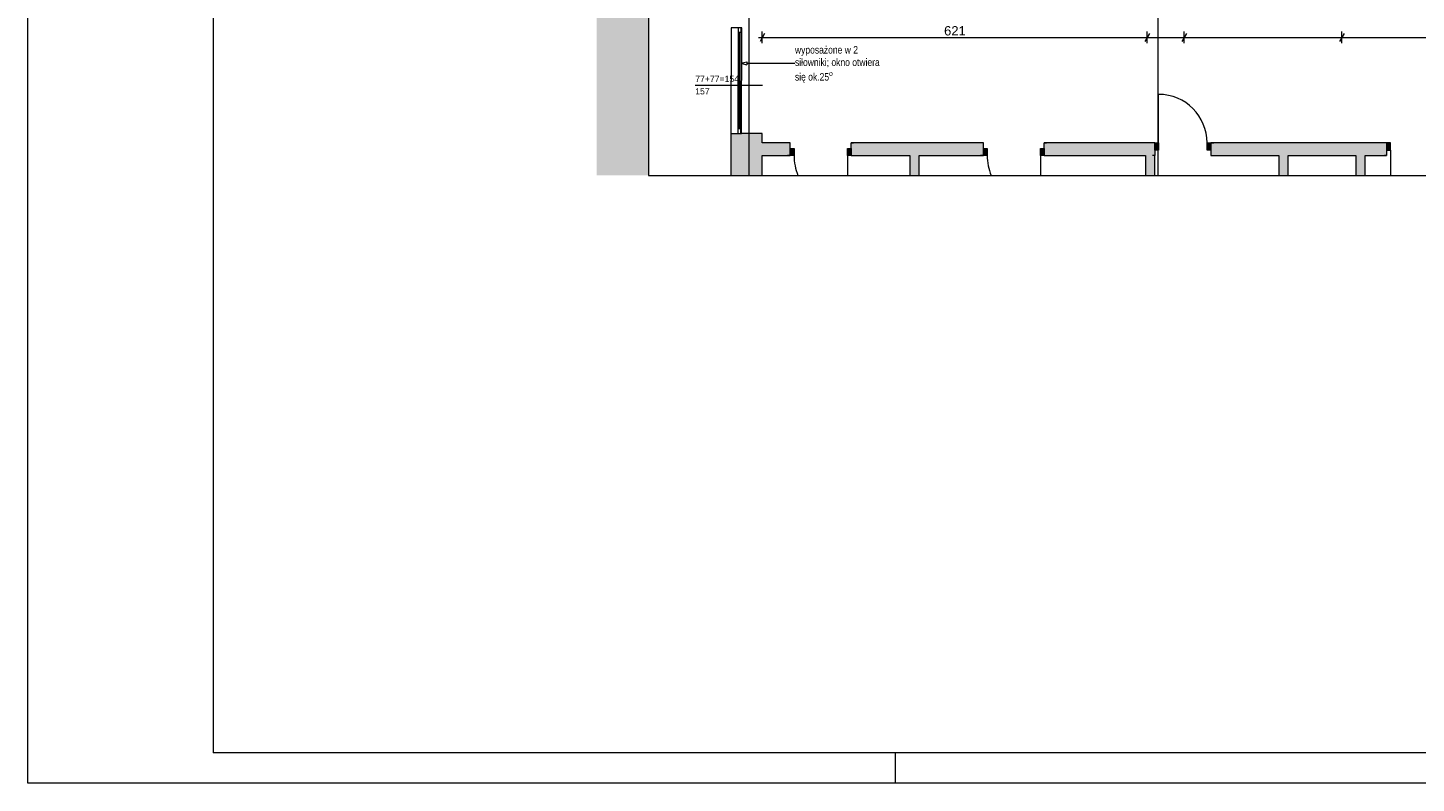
# Paper-space layout 'A-07 INWENTARYZACJA - PIĘTRO 4' of a CAD drawing. Header units: millimetres. Extents: x 0 to 500, y 0 to 350.
# Tile 1 of 13: x 0 to 224, y 0 to 122. Entities that reach past the tile are written whole.
import ezdxf
from ezdxf.xclip import XClip

# ---------------------------------------------------------------- set-up
doc = ezdxf.new("R2010")
doc.units = ezdxf.units.MM
doc.header["$MEASUREMENT"] = 0
doc.header["$XCLIPFRAME"] = 0
doc.linetypes.add('DASHDOTX2', pattern=[1000, 500, -250, 0, -250])
doc.linetypes.add('PRZERYWANA_DU_A', pattern=[550, 350.0000000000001, -199.9999999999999])
for name, color, linetype, lineweight in [('0_Nr_pióra__2', 8, 'Continuous', 13), ('A_stolarka_Nr_pióra__3', 252, 'Continuous', 13), ('A_wymiary_Nr_pióra__1', 7, 'Continuous', 20), ('A_wymiary_Nr_pióra__2', 8, 'Continuous', 13), ('A_ściany_Nr_pióra__1', 7, 'Continuous', 20), ('Drzwi Archicad_Nr_pióra__1', 7, 'Continuous', 20)]:
    doc.layers.add(name, color=color, linetype=linetype, lineweight=lineweight)
for name, color, linetype, lineweight, true_color in [('A_Arkusz_Nr_pióra__255', 7, 'Continuous', 15, 0x242424), ('A_opis_Nr_pióra__255', 7, 'Continuous', 15, 0x242424), ('A_opis_Nr_pióra__8', 7, 'Continuous', 13, 0x4c4c4c), ('A_osie_Nr_pióra__16', 7, 'Continuous', 5, 0x0f0f0f), ('A_ściany_Nr_pióra__19', 7, 'Continuous', 5, 0x191919), ('Okna Archicada_Nr_pióra__19', 7, 'Continuous', 5, 0x191919)]:
    doc.layers.add(name, color=color, linetype=linetype, lineweight=lineweight, true_color=true_color)
for name, color, linetype in [('A_podrys', 7, 'Continuous'), ('A_ściany', 7, 'Continuous'), ('Drzwi Archicad', 7, 'Continuous')]:
    doc.layers.add(name, color=color, linetype=linetype)
doc.styles.add('STYL_AUTOMATYCZNY_1', font='arial.ttf')
doc.styles.add('STYL_AUTOMATYCZNY_2', font='ARIALN.TTF')
doc.styles.add('STYL_AUTOMATYCZNY_4', font='arial.ttf')

# ---------------------------------------------------------------- blocks, each defined once
blk = doc.blocks.new('Rysunek_1_1', base_point=(-1526.982823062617, -281.1000391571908))
at = {"linetype": 'Continuous', "lineweight": 0, "true_color": 0x484848}
blk.add_hatch(color=251, dxfattribs=at).paths.add_polyline_path([(91.75853765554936, 97.9747939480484), (100.1433013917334, 97.9747939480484), (100.1433013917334, 306.7847945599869), (91.75853765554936, 306.7847945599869)])
at = {"layer": 'A_ściany', "linetype": 'Continuous', "lineweight": 0, "true_color": 0x000000}
for points in [[(118.4892844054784, 104.7188787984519), (113.4422857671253, 104.7247940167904), (113.4422857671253, 97.97479468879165), (118.4892844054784, 97.97479468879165)], [(113.4422905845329, 104.7267961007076), (115.1492859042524, 104.722793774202)], [(123.0142856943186, 103.2247948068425), (118.4892859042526, 103.2247948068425), (118.4892859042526, 101.1947949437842), (123.0142856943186, 101.1947949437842)], [(132.8142857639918, 103.2247947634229), (132.8142857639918, 101.1947949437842), (154.1728633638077, 101.1947949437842), (154.1728633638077, 103.2247947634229)], [(163.9728637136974, 103.2247947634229), (163.9728637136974, 101.1947949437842), (180.3238097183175, 101.1947949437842), (180.3238097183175, 103.2247947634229)], [(181.8238094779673, 103.224796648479), (180.3238098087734, 103.224796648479), (180.3238098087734, 97.97479580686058), (181.8238094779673, 97.97479580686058)], [(190.8503496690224, 103.2247949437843), (190.8503496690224, 101.1947949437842), (219.214285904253, 101.1947949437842), (219.214285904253, 103.2247949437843)], [(143.8142859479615, 101.1947953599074), (142.3142873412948, 101.1947953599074), (142.3142873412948, 97.97479680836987), (143.8142859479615, 97.97479680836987)], [(203.3142841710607, 101.1947953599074), (201.8142855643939, 101.1947953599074), (201.8142855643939, 97.97479680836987), (203.3142841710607, 97.97479680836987)], [(215.730133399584, 101.1947953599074), (214.2301347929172, 101.1947953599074), (214.2301347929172, 97.97479680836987), (215.730133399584, 97.97479680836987)]]:
    blk.add_hatch(color=18, dxfattribs=at).paths.add_polyline_path(points)
at = {"layer": 'Drzwi Archicad', "linetype": 'Continuous', "lineweight": 0, "true_color": 0xfdfdfd}
for points in [[(181.8238097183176, 103.2247949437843), (181.8238097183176, 102.0747949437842), (182.4238097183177, 102.0747949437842), (182.4238097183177, 103.2247949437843)], [(190.8503496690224, 102.0747949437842), (190.8503496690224, 103.2247949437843), (190.2503496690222, 103.2247949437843), (190.2503496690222, 102.0747949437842)], [(219.214285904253, 102.0747949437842), (219.8142859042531, 102.0747949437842), (219.8142859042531, 103.2247949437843), (219.214285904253, 103.2247949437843)], [(123.0142859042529, 102.3447949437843), (123.0142859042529, 101.1947949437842), (123.6142859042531, 101.1947949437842), (123.6142859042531, 102.3447949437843)], [(132.8142859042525, 101.1947949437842), (132.8142859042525, 102.3447949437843), (132.2142859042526, 102.3447949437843), (132.2142859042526, 101.1947949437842)], [(154.1728634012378, 102.3447949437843), (154.1728634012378, 101.1947949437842), (154.7728634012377, 101.1947949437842), (154.7728634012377, 102.3447949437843)], [(163.9728634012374, 101.1947949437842), (163.9728634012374, 102.3447949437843), (163.3728634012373, 102.3447949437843), (163.3728634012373, 101.1947949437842)]]:
    blk.add_hatch(color=7, dxfattribs=at).paths.add_polyline_path(points)
at = {"layer": '0_Nr_pióra__2', "color": 8, "linetype": 'PRZERYWANA_DU_A', "lineweight": 13, "flags": 128}
for points in [[(100.1433006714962, 306.7847949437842), (100.1433006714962, 97.97479494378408)], [(100.1433006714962, 97.97479494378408), (215.1433006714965, 97.97479494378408)], [(215.1433006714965, 97.97479494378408), (250.1433006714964, 97.97479494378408)]]:
    blk.add_lwpolyline(points, dxfattribs=at)
at = {"layer": 'A_opis_Nr_pióra__255', "color": 250, "linetype": 'Continuous', "lineweight": 15, "true_color": 0x242424}
for p, q in [((115.0522029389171, 116.0569680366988), (115.9852138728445, 116.3069671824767)), ((115.0522029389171, 116.0569680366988), (115.9852138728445, 115.8069688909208)), ((115.9852138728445, 116.3069671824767), (115.9852138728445, 115.8069688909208)), ((115.9852138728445, 116.0569680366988), (121.8965210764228, 116.0569680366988)), ((121.8965210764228, 116.0569680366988), (123.7654389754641, 116.0569680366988))]:
    blk.add_line(p, q, dxfattribs=at)
at = {"layer": 'A_osie_Nr_pióra__16', "color": 250, "linetype": 'DASHDOTX2', "lineweight": 5, "true_color": 0x0f0f0f}
for p, q in [((116.3142866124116, 229.7948138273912), (116.3142866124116, 97.97479639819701)), ((182.3142850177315, 229.7948138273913), (182.3142850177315, 97.97479639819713))]:
    blk.add_line(p, q, dxfattribs=at)
at = {"layer": 'A_stolarka_Nr_pióra__3', "color": 252, "linetype": 'Continuous', "lineweight": 13}
blk.add_line((107.6717868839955, 112.5473850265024), (118.5450777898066, 112.5473850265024), dxfattribs=at)
at = {"layer": 'A_wymiary_Nr_pióra__1', "color": 7, "linetype": 'Continuous', "lineweight": 20}
for p, q in [((118.8501313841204, 120.8497951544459), (118.1284411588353, 119.5997956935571)), ((180.9415998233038, 120.8497951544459), (180.2199133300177, 119.5997956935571)), ((186.9101036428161, 120.8497951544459), (186.18841714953, 119.5997956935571)), ((212.3551300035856, 120.8497951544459), (211.6334435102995, 119.5997956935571))]:
    blk.add_line(p, q, dxfattribs=at)
at = {"layer": 'A_wymiary_Nr_pióra__2', "color": 8, "linetype": 'Continuous', "lineweight": 13}
for p, q in [((118.4892844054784, 119.2872967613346), (118.4892844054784, 121.1622940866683)), ((180.5807565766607, 119.2872967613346), (180.5807565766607, 121.1622940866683)), ((186.5492603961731, 119.2872967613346), (186.5492603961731, 121.1622940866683)), ((211.9942867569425, 119.2872967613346), (211.9942867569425, 121.1622940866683)), ((117.8780352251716, 120.224793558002), (118.4892844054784, 120.224793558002)), ((118.4892844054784, 120.224793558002), (180.5807565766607, 120.224793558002)), ((180.5807565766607, 120.224793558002), (186.5492603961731, 120.224793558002)), ((186.5492603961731, 120.224793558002), (211.9942867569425, 120.224793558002)), ((211.9942867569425, 120.224793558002), (246.444286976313, 120.224793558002))]:
    blk.add_line(p, q, dxfattribs=at)
at = {"layer": 'A_ściany_Nr_pióra__1', "color": 7, "linetype": 'Continuous', "lineweight": 20}
for p, q in [((113.4422894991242, 104.726794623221), (115.1492871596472, 104.7227939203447)), ((123.0142846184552, 103.2247956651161), (122.6442867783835, 103.2247956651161)), ((123.0142846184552, 102.344794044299), (123.0142846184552, 103.2247956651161)), ((132.8142862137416, 103.2247956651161), (133.1842840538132, 103.2247956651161)), ((132.8142862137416, 102.344794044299), (132.8142862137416, 103.2247956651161)), ((154.1728632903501, 103.2247956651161), (153.8028617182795, 103.2247956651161)), ((154.1728632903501, 102.344794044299), (154.1728632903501, 103.2247956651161)), ((163.9728648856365, 103.2247956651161), (164.3428627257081, 103.2247956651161)), ((163.9728648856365, 102.344794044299), (163.9728648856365, 103.2247956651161)), ((181.8238107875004, 103.2247956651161), (181.3538103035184, 103.2247956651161)), ((181.8238107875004, 103.2247956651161), (181.8238107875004, 102.0747951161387)), ((190.8503481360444, 103.2247956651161), (191.3203486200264, 103.2247956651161)), ((190.8503481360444, 103.2247956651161), (190.8503481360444, 102.0747951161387)), ((219.2142865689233, 103.2247956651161), (218.7442860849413, 103.2247956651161)), ((219.2142865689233, 103.2247956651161), (219.2142865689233, 102.0747951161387)), ((123.0142846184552, 101.1947934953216), (122.5442841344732, 101.1947934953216)), ((123.0142846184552, 101.1947934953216), (123.0142846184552, 102.344794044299)), ((132.8142862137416, 101.1947934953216), (132.8142862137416, 102.344794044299)), ((132.8142862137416, 101.1947934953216), (133.2842866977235, 101.1947934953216)), ((154.1728632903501, 101.1947934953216), (153.7028628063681, 101.1947934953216)), ((154.1728632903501, 101.1947934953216), (154.1728632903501, 102.344794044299)), ((163.9728648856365, 101.1947934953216), (163.9728648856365, 102.344794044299)), ((163.9728648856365, 101.1947934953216), (164.4428616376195, 101.1947934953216)), ((181.8238107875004, 101.1947934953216), (181.4538092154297, 101.1947934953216)), ((181.8238107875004, 102.0747951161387), (181.8238107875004, 101.1947934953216)), ((190.8503481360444, 102.0747951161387), (190.8503481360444, 101.1947934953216)), ((190.8503481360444, 101.1947934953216), (191.220349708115, 101.1947934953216)), ((219.2142865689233, 101.1947934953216), (218.8442849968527, 101.1947934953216)), ((219.2142865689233, 102.0747951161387), (219.2142865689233, 101.1947934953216))]:
    blk.add_line(p, q, dxfattribs=at)
at = {"layer": 'A_ściany_Nr_pióra__1', "color": 7, "linetype": 'Continuous', "lineweight": 20, "flags": 128}
for points in [[(115.1892812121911, 121.7807926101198), (113.4822859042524, 121.7847949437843)], [(113.4422859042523, 104.7247949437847), (113.4422859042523, 97.97479494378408)], [(118.4892859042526, 104.7188781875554), (115.1492859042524, 104.7227937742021)], [(118.4892859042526, 103.2247949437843), (118.4892859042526, 104.7188781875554)], [(123.0142859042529, 103.2247949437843), (118.4892859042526, 103.2247949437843)], [(154.1728634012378, 103.2247949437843), (132.8142859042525, 103.2247949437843)], [(180.3238097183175, 103.2247949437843), (163.9728634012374, 103.2247949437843)], [(181.8238097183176, 103.2247949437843), (180.3238097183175, 103.2247949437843)], [(219.214285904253, 103.2247949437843), (190.8503496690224, 103.2247949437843)], [(118.4892859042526, 101.1947949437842), (123.0142859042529, 101.1947949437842)], [(118.4892859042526, 97.97479494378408), (118.4892859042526, 101.1947949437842)], [(132.8142859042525, 101.1947949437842), (142.314285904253, 101.1947949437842)], [(142.314285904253, 101.1947949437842), (142.314285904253, 97.97479494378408)], [(143.814285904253, 101.1947949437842), (154.1728634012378, 101.1947949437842)], [(143.814285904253, 97.97479494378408), (143.814285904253, 101.1947949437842)], [(163.9728634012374, 101.1947949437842), (180.3238097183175, 101.1947949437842)], [(180.3238097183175, 101.1947949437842), (180.3238097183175, 97.97479494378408)], [(181.8238097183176, 97.97479494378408), (181.8238097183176, 101.1947949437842)], [(190.8503496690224, 101.1947949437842), (201.8142859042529, 101.1947949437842)], [(201.8142859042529, 101.1947949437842), (201.8142859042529, 97.97479494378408)], [(203.3142859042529, 101.1947949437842), (214.2301339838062, 101.1947949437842)], [(203.3142859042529, 97.97479494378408), (203.3142859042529, 101.1947949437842)], [(214.2301339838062, 101.1947949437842), (214.2301339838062, 97.97479494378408)], [(215.7301339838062, 101.1947949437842), (219.214285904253, 101.1947949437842)], [(215.7301339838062, 97.97479494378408), (215.7301339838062, 101.1947949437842)]]:
    blk.add_lwpolyline(points, dxfattribs=at)
at = {"layer": 'A_ściany_Nr_pióra__19', "color": 250, "linetype": 'Continuous', "lineweight": 5, "true_color": 0x191919}
for p, q in [((113.4822853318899, 121.7847952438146), (113.4422894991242, 104.726794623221)), ((115.1492871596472, 104.7227939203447), (115.1892829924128, 121.7807908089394))]:
    blk.add_line(p, q, dxfattribs=at)
at = {"layer": 'Drzwi Archicad_Nr_pióra__1', "color": 7, "linetype": 'Continuous', "lineweight": 20}
for p, q in [((182.4238079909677, 103.2247956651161), (182.4238079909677, 111.0513348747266)), ((123.0142846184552, 103.2247956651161), (122.6442867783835, 103.2247956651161)), ((123.0142846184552, 103.2247956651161), (122.6442867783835, 103.2247956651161)), ((123.0142846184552, 102.344794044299), (123.0142846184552, 103.2247956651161)), ((123.0142846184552, 102.344794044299), (123.0142846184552, 103.2247956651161)), ((132.8142862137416, 102.344794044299), (132.8142862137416, 103.2247956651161)), ((132.8142862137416, 102.344794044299), (132.8142862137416, 103.2247956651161)), ((132.8142862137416, 103.2247956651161), (133.1842840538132, 103.2247956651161)), ((132.8142862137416, 103.2247956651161), (133.1842840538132, 103.2247956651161)), ((154.1728632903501, 103.2247956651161), (153.8028617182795, 103.2247956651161)), ((154.1728632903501, 103.2247956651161), (153.8028617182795, 103.2247956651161)), ((154.1728632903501, 102.344794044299), (154.1728632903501, 103.2247956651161)), ((154.1728632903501, 102.344794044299), (154.1728632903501, 103.2247956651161)), ((163.9728648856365, 102.344794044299), (163.9728648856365, 103.2247956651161)), ((163.9728648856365, 102.344794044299), (163.9728648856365, 103.2247956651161)), ((163.9728648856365, 103.2247956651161), (164.3428627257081, 103.2247956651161)), ((163.9728648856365, 103.2247956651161), (164.3428627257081, 103.2247956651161)), ((181.8238107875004, 103.2247956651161), (181.3538103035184, 103.2247956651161)), ((181.8238107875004, 103.2247956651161), (181.3538103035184, 103.2247956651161)), ((181.8238107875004, 103.2247956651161), (182.4238079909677, 103.2247956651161)), ((181.8238107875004, 102.0747951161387), (181.8238107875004, 103.2247956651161)), ((181.8238107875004, 103.2247956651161), (181.8238107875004, 102.0747951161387)), ((181.8238107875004, 103.2247956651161), (181.8238107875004, 102.0747951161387)), ((182.4238079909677, 103.2247956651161), (182.4238079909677, 102.0747951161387)), ((190.2503509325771, 102.0747951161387), (190.2503509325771, 103.2247956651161)), ((190.2503509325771, 103.2247956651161), (190.8503481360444, 103.2247956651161)), ((190.8503481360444, 103.2247956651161), (190.8503481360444, 102.0747951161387)), ((190.8503481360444, 103.2247956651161), (190.8503481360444, 102.0747951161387)), ((190.8503481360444, 103.2247956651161), (190.8503481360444, 102.0747951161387)), ((190.8503481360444, 103.2247956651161), (191.3203486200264, 103.2247956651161)), ((190.8503481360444, 103.2247956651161), (191.3203486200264, 103.2247956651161)), ((219.2142865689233, 103.2247956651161), (218.7442860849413, 103.2247956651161)), ((219.2142865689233, 103.2247956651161), (218.7442860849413, 103.2247956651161)), ((219.8142875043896, 103.2247956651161), (219.2142865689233, 103.2247956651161)), ((219.2142865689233, 103.2247956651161), (219.2142865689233, 102.0747951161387)), ((219.2142865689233, 103.2247956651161), (219.2142865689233, 102.0747951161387)), ((219.2142865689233, 103.2247956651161), (219.2142865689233, 102.0747951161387)), ((219.8142875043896, 102.0747951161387), (219.8142875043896, 103.2247956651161)), ((123.0142846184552, 101.1947934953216), (122.5442841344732, 101.1947934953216)), ((123.0142846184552, 101.1947934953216), (122.5442841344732, 101.1947934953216)), ((123.0142846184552, 102.344794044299), (123.6142855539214, 102.344794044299)), ((123.0142846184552, 101.1947934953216), (123.0142846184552, 102.344794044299)), ((123.0142846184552, 101.1947934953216), (123.0142846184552, 102.344794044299)), ((123.0142846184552, 101.1947934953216), (123.0142846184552, 102.344794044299)), ((123.6142855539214, 101.1947934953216), (123.0142846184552, 101.1947934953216)), ((123.6142855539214, 102.344794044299), (123.6142855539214, 101.1947934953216)), ((132.2142852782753, 101.1947934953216), (132.2142852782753, 102.344794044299)), ((132.2142852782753, 102.344794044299), (132.8142862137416, 102.344794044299)), ((132.2142852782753, 101.1947946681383), (132.2142852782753, 97.97479611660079)), ((132.8142862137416, 101.1947934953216), (132.2142852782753, 101.1947934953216)), ((132.8142862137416, 102.344794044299), (132.8142862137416, 101.1947934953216)), ((132.8142862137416, 101.1947934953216), (132.8142862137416, 102.344794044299)), ((132.8142862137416, 101.1947934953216), (132.8142862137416, 102.344794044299)), ((132.8142862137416, 101.1947934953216), (133.2842866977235, 101.1947934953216)), ((132.8142862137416, 101.1947934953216), (133.2842866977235, 101.1947934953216)), ((154.1728632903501, 101.1947934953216), (153.7028628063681, 101.1947934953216)), ((154.1728632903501, 101.1947934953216), (153.7028628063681, 101.1947934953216)), ((154.1728632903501, 102.344794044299), (154.7728642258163, 102.344794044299)), ((154.1728632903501, 101.1947934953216), (154.1728632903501, 102.344794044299)), ((154.1728632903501, 101.1947934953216), (154.1728632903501, 102.344794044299)), ((154.1728632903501, 101.1947934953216), (154.1728632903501, 102.344794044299)), ((154.7728642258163, 101.1947934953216), (154.1728632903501, 101.1947934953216)), ((154.7728642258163, 102.344794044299), (154.7728642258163, 101.1947934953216)), ((163.3728639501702, 101.1947934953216), (163.3728639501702, 102.344794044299)), ((163.3728639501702, 102.344794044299), (163.9728648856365, 102.344794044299)), ((163.3728639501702, 101.1947946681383), (163.3728639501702, 97.97479611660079)), ((163.9728648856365, 101.1947934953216), (163.3728639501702, 101.1947934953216)), ((163.9728648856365, 102.344794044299), (163.9728648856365, 101.1947934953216)), ((163.9728648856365, 101.1947934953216), (163.9728648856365, 102.344794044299)), ((163.9728648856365, 101.1947934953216), (163.9728648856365, 102.344794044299)), ((163.9728648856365, 101.1947934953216), (164.4428616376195, 101.1947934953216)), ((163.9728648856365, 101.1947934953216), (164.4428616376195, 101.1947934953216)), ((181.8238107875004, 101.1947934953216), (181.4538092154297, 101.1947934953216)), ((181.8238107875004, 101.1947934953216), (181.4538092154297, 101.1947934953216)), ((182.4238079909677, 102.0747951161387), (181.8238107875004, 102.0747951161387)), ((181.8238107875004, 102.0747951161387), (181.8238107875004, 101.1947934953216)), ((181.8238107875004, 102.0747951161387), (181.8238107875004, 101.1947934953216)), ((190.8503481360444, 102.0747951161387), (190.2503509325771, 102.0747951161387)), ((190.8503481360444, 102.0747951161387), (190.8503481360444, 101.1947934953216)), ((190.8503481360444, 102.0747951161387), (190.8503481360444, 101.1947934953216)), ((190.8503481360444, 101.1947934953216), (191.220349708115, 101.1947934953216)), ((190.8503481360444, 101.1947934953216), (191.220349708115, 101.1947934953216)), ((219.2142865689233, 101.1947934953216), (218.8442849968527, 101.1947934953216)), ((219.2142865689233, 101.1947934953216), (218.8442849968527, 101.1947934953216)), ((219.2142865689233, 102.0747951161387), (219.8142875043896, 102.0747951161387)), ((219.2142865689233, 102.0747951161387), (219.2142865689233, 101.1947934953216)), ((219.2142865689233, 102.0747951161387), (219.2142865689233, 101.1947934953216)), ((219.8142875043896, 102.0747946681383), (219.8142875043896, 97.97479449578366))]:
    blk.add_line(p, q, dxfattribs=at)
for centre, radius, start, end in [((182.4238097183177, 103.2247949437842), 7.826539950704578, 0, 90), ((132.2142859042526, 101.1947949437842), 8.599999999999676, 180, 201.9883836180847), ((163.3728634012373, 101.1947949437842), 8.599999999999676, 180, 201.9883836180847)]:
    blk.add_arc(centre, radius, start, end, dxfattribs=at)
at = {"layer": 'Okna Archicada_Nr_pióra__19', "color": 250, "linetype": 'Continuous', "lineweight": 5, "true_color": 0x191919}
for p, q in [((114.5822845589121, 121.7822164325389), (114.5422887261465, 104.7242158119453)), ((115.0805213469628, 121.0310471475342), (114.5805230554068, 121.032218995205)), ((115.082282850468, 121.7810445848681), (114.5822845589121, 121.7822164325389)), ((114.7940456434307, 105.4736273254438), (114.8305222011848, 121.0316330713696)), ((115.0422870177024, 104.7230439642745), (115.082282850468, 121.7810445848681)), ((115.0440447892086, 105.4730414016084), (114.5440464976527, 105.4742132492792)), ((114.5422887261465, 104.7242158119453), (115.0422870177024, 104.7230439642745))]:
    blk.add_line(p, q, dxfattribs=at)
at = {"layer": 'A_opis_Nr_pióra__8', "color": 251, "linetype": 'Continuous', "lineweight": 13, "true_color": 0x4c4c4c, "insert": (123.7654399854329, 115.8703672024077), "char_height": 1.2, "width": 12.52487981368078, "attachment_point": 4, "line_spacing_factor": 1.000876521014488, "style": 'STYL_AUTOMATYCZNY_2'}
blk.add_mtext('\\A1;{\\pql;\\fArial Narrow|b0|i0|c238|p0;\\W1.000000;wyposażone w 2 siłowniki; okno otwiera się ok.25\\fArial Narrow|b0|i0|c238|p0;\\W1.000000;\\A1{\\H.66x;\\So^  ;}}', dxfattribs=at)
at = {"layer": 'A_stolarka_Nr_pióra__3', "color": 252, "linetype": 'Continuous', "lineweight": 13, "char_height": 1, "attachment_point": 7, "style": 'STYL_AUTOMATYCZNY_1'}
for s, insert in [('\\A1;{\\pql;\\fArial|b0|i0|c238|p0;\\W1.000000;77+77=154}', (107.6717879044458, 113.0307178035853)), ('\\A1;{\\pql;\\fArial|b0|i0|c238|p0;\\W1.000000;157}', (107.6717879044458, 111.0307178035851))]:
    blk.add_mtext(s, dxfattribs=dict(at, insert=insert))
at = {"layer": 'A_wymiary_Nr_pióra__1', "color": 7, "linetype": 'Continuous', "lineweight": 20, "insert": (147.8188934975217, 120.5247949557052), "char_height": 1.5, "width": 3.432255, "attachment_point": 7, "style": 'STYL_AUTOMATYCZNY_4'}
blk.add_mtext('\\A1;{\\pql;\\fArial|b0|i0|c238|p0;\\W1.000000;621}', dxfattribs=at)

psp = doc.layouts.new('A-07 INWENTARYZACJA - PIĘTRO 4')

# ---------------------------------------------------------------- linework, layer by layer
at = {"layer": 'A_Arkusz_Nr_pióra__255', "color": 250, "linetype": 'Continuous', "lineweight": 15, "true_color": 0x242424}
for p, q in [((29.90003742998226, 345.1), (29.89980349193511, 4.900326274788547)), ((495.1000000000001, 4.900001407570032), (29.89980349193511, 4.900326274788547)), ((140.0000000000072, 5.06725210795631e-05), (140.0000000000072, 4.90005070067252))]:
    psp.add_line(p, q, dxfattribs=at)
at = {"layer": 'A_Arkusz_Nr_pióra__255', "color": 250, "linetype": 'Continuous', "lineweight": 15, "true_color": 0x242424, "flags": 128}
psp.add_lwpolyline([(0, 350), (500, 350), (500, 1.151167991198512e-14), (0, 1.151167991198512e-14)], close=True, dxfattribs=at)

# ---------------------------------------------------------------- block references
at = {"layer": 'A_podrys', "color": 37, "linetype": 'Continuous', "lineweight": 5, "true_color": 0x656532}
ref = psp.add_blockref('Rysunek_1_1', (-1526.982823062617, -281.1000391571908), dxfattribs=at)
XClip(ref).set_block_clipping_path([(91.7585396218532, 97.97479494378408), (342.2085108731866, 306.7847949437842)])

doc.saveas('drawing.dxf')
